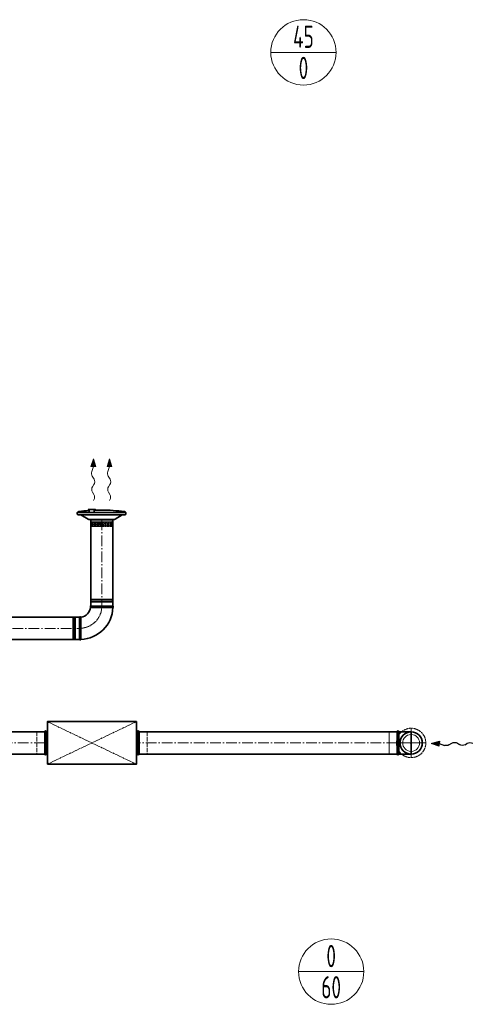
# Model space of a CAD drawing. Header units: millimetres. Extents: x -20688 to 44066, y -7315 to 67290.
# Tile 10 of 75: x 9468 to 11983, y 14971 to 20501. Entities that reach past the tile are written whole.
import ezdxf
from ezdxf.enums import TextEntityAlignment as Align

# ---------------------------------------------------------------- set-up
doc = ezdxf.new("R2010")
doc.units = ezdxf.units.MM
doc.linetypes.add('ACAD_ISO02W100', pattern=[15, 12, -3])
doc.linetypes.add('ACAD_ISO10W100', pattern=[18, 12, -3, 0, -3])
for name, color, linetype, lineweight in [('VZT_01 SUP (PŘÍVOD) - OBRYS', 5, 'Continuous', 35), ('VZT_02 SUP (PŘÍVOD) - OSA', 5, 'ACAD_ISO10W100', 5), ('VZT_05 ETA (ODVOD) - OBRYS', 6, 'Continuous', 35), ('VZT_06 ETA (ODVOD) - OSA', 6, 'ACAD_ISO10W100', 5), ('VZT_08 ETA (ODVOD) - SKRYTÉ', 6, 'ACAD_ISO02W100', 5), ('VZT_30 DISTRIBUČNÍ PRVKY - OBRYS', 1, 'Continuous', 35), ('VZT_31 DISTRIBUČNÍ PRVKY - OSA', 8, 'ACAD_ISO10W100', 5), ('VZT_32 DISTRIBUČNÍ PRVKY - DETAIL', 8, 'Continuous', 5), ('VZT_33 DISTRIBUČNÍ PRVKY - SKRYTÉ', 8, 'ACAD_ISO02W100', 5), ('VZT_35 TLUMIČE HLUKU - OBRYS', 1, 'Continuous', 35), ('VZT_36 TLUMIČE HLUKU - OSA', 1, 'ACAD_ISO10W100', 5), ('VZT_37 TLUMIČE HLUKU - DETAIL', 8, 'ACAD_ISO02W100', 5), ('VZT_50 POPIS - OBECNE', 7, 'Continuous', 13), ('VZT_52 POPIS - DISTRIBUCE', 7, 'Continuous', 5)]:
    doc.layers.add(name, color=color, linetype=linetype, lineweight=lineweight)
for name, color, linetype, lineweight, plot in [('VZT_03 SUP (PŘÍVOD) - NETISK', 8, 'ACAD_ISO02W100', 5, False), ('VZT_07 ETA (ODVOD) - NETISK', 8, 'ACAD_ISO02W100', 5, False), ('VZT_34 DISTRIBUČNÍ PRVKY - NETISK', 8, 'ACAD_ISO02W100', 5, False), ('VZT_39 TLUMIČE HLUKU - NETISK', 8, 'ACAD_ISO02W100', 5, False)]:
    doc.layers.add(name, color=color, linetype=linetype, lineweight=lineweight, plot=plot)
doc.styles.add('JS', font='isocp.shx', dxfattribs={"width": 0.6, "height": 125})

# ---------------------------------------------------------------- blocks, each defined once
blk = doc.blocks.new('*U36')
at = {"layer": 'VZT_31 DISTRIBUČNÍ PRVKY - OSA', "color": 0, "transparency": 16777216}
for p, q in [((0, 16.5), (0, 82.62)), ((-82.62, 0), (-16.5, 0)), ((16.5, 0), (82.62, 0)), ((0, -82.62), (0, -16.5))]:
    blk.add_line(p, q, dxfattribs=at)
at = {"layer": 'VZT_31 DISTRIBUČNÍ PRVKY - OSA', "color": 0, "linetype": 'Continuous', "transparency": 16777216}
for p, q in [((-8.25, 0), (8.25, 0)), ((0, -8.25), (0, 8.25))]:
    blk.add_line(p, q, dxfattribs=at)

msp = doc.modelspace()

# ---------------------------------------------------------------- linework, layer by layer
at = {"color": 0, "lineweight": 13}
for p, q in [((9868.3, 17991.9), (9882.9, 18034.7)), ((9882.9, 18034.7), (9896.3, 17991.5)), ((9958.3, 17991.9), (9972.9, 18034.7)), ((9972.9, 18034.7), (9986.3, 17991.5)), ((9868.3, 17991.9), (9882.3, 17991.7)), ((9882.3, 17991.7), (9872.6, 17963.1)), ((9896.3, 17991.5), (9882.3, 17991.7)), ((9958.3, 17991.9), (9972.3, 17991.7)), ((9972.3, 17991.7), (9962.6, 17963.1)), ((9986.3, 17991.5), (9972.3, 17991.7)), ((9874.8, 17937.6), (9885.3, 17921.1)), ((9964.8, 17937.6), (9975.3, 17921.1)), ((9884.8, 17890.1), (9876.9, 17878.2)), ((9974.8, 17890.1), (9966.9, 17878.2)), ((9876.5, 17847.2), (9884.6, 17834.3)), ((9966.5, 17847.2), (9974.6, 17834.3))]:
    msp.add_line(p, q, dxfattribs=at)
at = {"lineweight": 13}
for p, q in [((9884.7, 17804.1), (9882.9, 17801)), ((9974.7, 17804.1), (9972.9, 17801))]:
    msp.add_line(p, q, dxfattribs=at)
at = {"color": 0, "lineweight": 13, "extrusion": (0, 0, -1)}
for centre, start_param, end_param in [((9884.4, 17953), 3.908129, 5.191299), ((9875.7, 17905.7), 0.766537, 2.375056), ((9974.4, 17953), 3.908129, 5.191299), ((9965.7, 17905.7), 0.766537, 2.375056), ((9886, 17862.6), 3.908129, 5.516649), ((9976, 17862.6), 3.908129, 5.516649), ((9875.1, 17818.9), 0.766537, 2.320574), ((9965.1, 17818.9), 0.766537, 2.320574)]:
    msp.add_ellipse(centre, major_axis=(0.3, 21.5), ratio=0.625, start_param=start_param, end_param=end_param, dxfattribs=at)
at = {"color": 0, "lineweight": 13}
for points in [[(9868.3, 17991.9), (9896.3, 17991.5), (9882.9, 18034.7)], [(9958.3, 17991.9), (9986.3, 17991.5), (9972.9, 18034.7)]]:
    msp.add_solid(points, dxfattribs=at)
at = {"layer": 'VZT_01 SUP (PŘÍVOD) - OBRYS'}
for p, q in [((9866.6, 17207.8), (9991.6, 17207.8)), ((9804.1, 17020.3), (9804.1, 17145.3))]:
    msp.add_line(p, q, dxfattribs=at)
for points in [[(9866.6, 17207.8), (9866.6, 17695)], [(9991.6, 17207.8), (9991.6, 17695)], [(9804.1, 17145.3), (8797.2, 17145.3)], [(9804.1, 17020.3), (8797.2, 17020.3)]]:
    msp.add_lwpolyline(points, dxfattribs=at)
for centre, radius, start, end in [((9804.1, 17207.8), 62.5, 276.8302, 353.1698), ((9804.1, 17207.8), 187.5, 272.3607, 357.6393), ((9868.3, 17204), 4.17, 113.4678, 239.7019), ((9989.9, 17204), 4.17, 291.1072, 66.5322), ((9807.9, 17143.7), 4.17, 30.2981, 156.5322), ((9807.9, 17022), 4.17, 203.4678, 338.8928)]:
    msp.add_arc(centre, radius, start, end, dxfattribs=at)
for points, knots in [([(9866.2, 17200.4), (9866.2, 17200.4), (9867.7, 17200.4), (9873.9, 17200.3), (9878.4, 17200.3), (9889.7, 17200.3), (9896.5, 17200.3), (9911.6, 17200.2), (9919.6, 17200.2), (9936, 17200.2), (9944.1, 17200.2), (9959.3, 17200.1), (9966.2, 17200.1), (9978, 17200.1), (9982.7, 17200.1), (9989.4, 17200.1), (9991.2, 17200.1), (9991.4, 17200.1), (9991.4, 17200.1), (9991.4, 17200.1)], [0, 0, 0, 0, 24.235852, 24.235852, 48.531845, 48.531845, 73.024415, 73.024415, 97.570898, 97.570898, 122.078339, 122.078339, 146.53579, 146.53579, 170.957495, 170.957495, 195.359468, 195.359468, 197.168246, 197.168246, 197.168246, 197.168246]), ([(9811.5, 17145.8), (9811.5, 17145.8), (9811.5, 17145.7), (9811.5, 17145.4), (9811.5, 17145.1), (9811.5, 17144), (9811.6, 17143.3), (9811.6, 17140.1), (9811.6, 17137), (9811.6, 17128), (9811.7, 17121.9), (9811.7, 17107.8), (9811.7, 17099.9), (9811.8, 17083.7), (9811.8, 17075.5), (9811.8, 17059.6), (9811.8, 17052.1), (9811.8, 17039), (9811.8, 17033.4), (9811.8, 17026.4), (9811.8, 17024.3), (9811.8, 17021.3), (9811.8, 17020.5), (9811.8, 17020.5)], [197.067977, 197.067977, 197.067977, 197.067977, 201.792196, 201.792196, 209.190204, 209.190204, 218.040239, 218.040239, 237.760854, 237.760854, 262.206108, 262.206108, 286.831239, 286.831239, 311.323072, 311.323072, 335.946087, 335.946087, 360.704397, 360.704397, 377.088273, 377.088273, 394.105327, 394.105327, 394.105327, 394.105327])]:
    msp.add_open_spline(points, degree=3, knots=knots, dxfattribs=at)
at = {"layer": 'VZT_02 SUP (PŘÍVOD) - OSA', "ltscale": 5}
for points in [[(9929.1, 17695), (9929.1, 17207.8)], [(8797.2, 17082.8), (9804.1, 17082.8)]]:
    msp.add_lwpolyline(points, dxfattribs=at)
at = {"layer": 'VZT_02 SUP (PŘÍVOD) - OSA', "ltscale": 0.3, "elevation": 0}
msp.add_lwpolyline([(9929.1, 17207.8), (9929.1, 17207.8, -0.414214), (9804.1, 17082.8), (9804.1, 17082.8)], format="xyb", dxfattribs=at)
at = {"layer": 'VZT_03 SUP (PŘÍVOD) - NETISK', "ltscale": 0.4}
for p, q in [((9868.1, 17241.3), (9990.1, 17241.3)), ((9868.1, 17240.8), (9868.1, 17241.3)), ((9868.1, 17240.8), (9990.1, 17240.8)), ((9868.1, 17233.8), (9990.1, 17233.8)), ((9868.1, 17233.3), (9868.1, 17233.8)), ((9868.1, 17233.3), (9990.1, 17233.3)), ((9869.1, 17245.8), (9989.1, 17245.8)), ((9869.1, 17241.8), (9869.1, 17245.8)), ((9869.1, 17241.8), (9989.1, 17241.8)), ((9869.1, 17229.8), (9989.1, 17229.8)), ((9869.1, 17207.8), (9869.1, 17229.8)), ((9870.1, 17241.3), (9870.1, 17241.8)), ((9870.1, 17233.8), (9870.1, 17240.8)), ((9870.1, 17229.8), (9870.1, 17233.3)), ((9988.1, 17241.3), (9988.1, 17241.8)), ((9988.1, 17233.8), (9988.1, 17240.8)), ((9988.1, 17229.8), (9988.1, 17233.3)), ((9989.1, 17241.8), (9989.1, 17245.8)), ((9989.1, 17207.8), (9989.1, 17229.8)), ((9990.1, 17240.8), (9990.1, 17241.3)), ((9990.1, 17233.3), (9990.1, 17233.8)), ((9770.6, 17021.8), (9770.6, 17143.8)), ((9771.1, 17143.8), (9770.6, 17143.8)), ((9771.1, 17021.8), (9771.1, 17143.8)), ((9778.1, 17021.8), (9778.1, 17143.8)), ((9778.6, 17143.8), (9778.1, 17143.8)), ((9778.6, 17021.8), (9778.6, 17143.8)), ((9766.1, 17022.8), (9766.1, 17142.8)), ((9770.1, 17142.8), (9766.1, 17142.8)), ((9770.1, 17022.8), (9770.1, 17142.8)), ((9770.6, 17141.8), (9770.1, 17141.8)), ((9778.1, 17141.8), (9771.1, 17141.8)), ((9782.1, 17141.8), (9778.6, 17141.8)), ((9782.1, 17022.8), (9782.1, 17142.8)), ((9804.1, 17142.8), (9782.1, 17142.8)), ((9770.1, 17022.8), (9766.1, 17022.8)), ((9770.6, 17023.8), (9770.1, 17023.8)), ((9771.1, 17021.8), (9770.6, 17021.8)), ((9778.1, 17023.8), (9771.1, 17023.8)), ((9778.6, 17021.8), (9778.1, 17021.8)), ((9782.1, 17023.8), (9778.6, 17023.8)), ((9804.1, 17022.8), (9782.1, 17022.8))]:
    msp.add_line(p, q, dxfattribs=at)
at = {"layer": 'VZT_05 ETA (ODVOD) - OBRYS'}
for points in [[(9237.3, 16501.7), (9608.1, 16501.7)], [(10138.1, 16501.7), (11588.3, 16501.7)], [(11588.3, 16501.7), (11588.3, 16376.7)], [(11597.3, 16501.7), (11597.3, 16376.7)], [(11597.3, 16501.7), (11667.3, 16501.7)], [(9237.3, 16376.7), (9608.1, 16376.7)], [(10138.1, 16376.7), (11588.3, 16376.7)], [(11597.3, 16376.7), (11667.3, 16376.7)]]:
    msp.add_lwpolyline(points, dxfattribs=at)
for centre, radius, start, end in [((11592.8, 16501.7), 4.5, 0, 180), ((11667.3, 16439.2), 62.5, 270, 90), ((11592.8, 16376.7), 4.5, 180, 0)]:
    msp.add_arc(centre, radius, start, end, dxfattribs=at)
at = {"layer": 'VZT_06 ETA (ODVOD) - OSA', "ltscale": 0.3}
for points in [[(11667.3, 16511.7), (11667.3, 16439.2)], [(11667.3, 16439.2), (11588.3, 16439.2)], [(11739.8, 16439.2), (11667.3, 16439.2)], [(11667.3, 16439.2), (11667.3, 16366.7)]]:
    msp.add_lwpolyline(points, dxfattribs=at)
at = {"layer": 'VZT_06 ETA (ODVOD) - OSA', "ltscale": 5}
for points in [[(9608.1, 16439.2), (9237.3, 16439.2)], [(11588.3, 16439.2), (10138.1, 16439.2)]]:
    msp.add_lwpolyline(points, dxfattribs=at)
at = {"layer": 'VZT_07 ETA (ODVOD) - NETISK', "ltscale": 0.4}
msp.add_lwpolyline([(11588.3, 16501.7), (11543.3, 16501.7), (11543.3, 16376.7), (11588.3, 16376.7)], dxfattribs=at)
at = {"layer": 'VZT_08 ETA (ODVOD) - SKRYTÉ', "ltscale": 2}
msp.add_arc((11667.3, 16439.2), 62.5, 90, 270, dxfattribs=at)
at = {"layer": 'VZT_30 DISTRIBUČNÍ PRVKY - OBRYS'}
for points in [[(10064.4, 17734), (9791.4, 17734), (9791.4, 17724.8, 0.414214), (9795.2, 17721), (10060.5, 17721, 0.414214), (10064.4, 17724.8), (10064.4, 17734)], [(9858.6, 17744.5, 0.015115), (9799.3, 17738.5), (9796.4, 17738, 0.36397), (9793.9, 17735), (9793.9, 17734)], [(9811.8, 17721), (9852.2, 17695.6, 0.141374), (9854.2, 17695), (10001.6, 17695, 0.141374), (10003.6, 17695.6), (10044, 17721)], [(9858.6, 17734), (9858.6, 17746.4, 0.267949), (9858.4, 17746.8), (9852.7, 17750.1, -0.267949), (9852.5, 17750.5), (9852.5, 17751.1), (9892.1, 17751.1), (9892.1, 17750.5, -0.267949), (9891.9, 17750.1), (9886.1, 17746.8, 0.267949), (9885.9, 17746.4), (9885.9, 17734)], [(9927.9, 17747, 0.010645), (9885.9, 17746.1, 0.010645)], [(9927.9, 17747, -0.0327), (10056.4, 17738.5), (10059.4, 17738, -0.36397), (10061.9, 17735), (10061.9, 17734)]]:
    msp.add_lwpolyline(points, format="xyb", dxfattribs=at)
msp.add_circle((11667.3, 16439.2), 62.5, dxfattribs=at)
at = {"layer": 'VZT_32 DISTRIBUČNÍ PRVKY - DETAIL'}
for points in [[(11665.3, 16501.6), (11665.3, 16442.6)], [(11669.3, 16501.6), (11669.3, 16442.6)], [(11665.3, 16435.7), (11665.3, 16376.7)], [(11669.3, 16435.7), (11669.3, 16376.7)]]:
    msp.add_lwpolyline(points, dxfattribs=at)
for radius in [4, 2]:
    msp.add_circle((11667.3, 16439.2), radius, dxfattribs=at)
for start, end in [(92.4132, 267.5868), (272.4132, 87.5868)]:
    msp.add_arc((11667.3, 16439.2), 47.5, start, end, dxfattribs=at)
at = {"layer": 'VZT_33 DISTRIBUČNÍ PRVKY - SKRYTÉ'}
msp.add_circle((11667.3, 16439.2), 82.5, dxfattribs=at)
at = {"layer": 'VZT_34 DISTRIBUČNÍ PRVKY - NETISK'}
for points in [[(9863.1, 17665.1), (9869, 17666.5, -0.058981), (9869.7, 17666.6), (9927.8, 17666.6)], [(9863.1, 17665.1), (9868.8, 17663.7, 0.060863), (9869.5, 17663.6), (9927.8, 17663.6)], [(9867.7, 17685), (9867.7, 17677.1, 0.291473), (9869.3, 17674.7, 0.291473)], [(9992.5, 17665.1), (9986.6, 17666.5, 0.058981), (9985.9, 17666.6), (9927.8, 17666.6)], [(9992.5, 17665.1), (9986.8, 17663.7, -0.060863), (9986.1, 17663.6), (9927.8, 17663.6)], [(9987.9, 17685), (9987.9, 17677.1, -0.291473), (9986.3, 17674.7, -0.291473)]]:
    msp.add_lwpolyline(points, format="xyb", dxfattribs=at)
for points in [[(9988.9, 17695), (9988.9, 17685), (9866.9, 17685), (9866.9, 17695)], [(9988.9, 17695), (9866.9, 17695)], [(9867.7, 17677.1), (9927.8, 17677.1)], [(9869.7, 17674.5), (9927.8, 17674.5)], [(9871.5, 17658.9), (9870.1, 17655), (9927.8, 17655)], [(9870.5, 17659.1), (9927.8, 17659.1)], [(9871.3, 17670.8), (9927.8, 17670.8)], [(9987.9, 17677.1), (9927.8, 17677.1)], [(9985.9, 17674.5), (9927.8, 17674.5)], [(9984.3, 17670.8), (9927.8, 17670.8)], [(9985.1, 17659.1), (9927.8, 17659.1)], [(9984.1, 17658.9), (9985.5, 17655), (9927.8, 17655)]]:
    msp.add_lwpolyline(points, dxfattribs=at)
for centre, radius, start, end in [((9879.6, 17664.4), 10.5, 142.1622, 210.2824), ((9867.5, 17671.3), 3.88, 353.3265, 62.5007), ((9988.1, 17671.3), 3.88, 117.4993, 186.6735), ((9976, 17664.4), 10.5, 329.7176, 37.8378)]:
    msp.add_arc(centre, radius, start, end, dxfattribs=at)
at = {"layer": 'VZT_35 TLUMIČE HLUKU - OBRYS'}
for p, q in [((9608.1, 16501.7), (9608.1, 16376.7)), ((10138.1, 16501.7), (10138.1, 16376.7))]:
    msp.add_line(p, q, dxfattribs=at)
msp.add_lwpolyline([(9623.1, 16319.7), (10123.1, 16319.7), (10123.1, 16558.7), (9623.1, 16558.7)], close=True, dxfattribs=at)
for points in [[(9617.1, 16501.7), (9617.1, 16376.7)], [(9617.1, 16501.7), (9623.1, 16501.7)], [(10129.1, 16501.7), (10123.1, 16501.7)], [(10129.1, 16501.7), (10129.1, 16376.7)], [(9617.1, 16376.7), (9623.1, 16376.7)], [(10129.1, 16376.7), (10123.1, 16376.7)]]:
    msp.add_lwpolyline(points, dxfattribs=at)
for centre, start, end in [((9612.6, 16501.7), 0, 180), ((10133.6, 16501.7), 0, 180), ((9612.6, 16376.7), 180, 0), ((10133.6, 16376.7), 180, 0)]:
    msp.add_arc(centre, 4.5, start, end, dxfattribs=at)
at = {"layer": 'VZT_36 TLUMIČE HLUKU - OSA', "ltscale": 5}
for points in [[(9608.1, 16439.2), (9623.1, 16439.2)], [(10138.1, 16439.2), (10123.1, 16439.2)]]:
    msp.add_lwpolyline(points, dxfattribs=at)
at = {"layer": 'VZT_37 TLUMIČE HLUKU - DETAIL', "lineweight": 5}
for points in [[(9623.1, 16319.7), (10123.1, 16558.7)], [(10123.1, 16319.7), (9623.1, 16558.7)]]:
    msp.add_lwpolyline(points, dxfattribs=at)
at = {"layer": 'VZT_39 TLUMIČE HLUKU - NETISK', "ltscale": 2}
for points in [[(9608.1, 16501.7), (9563.1, 16501.7), (9563.1, 16376.7), (9608.1, 16376.7)], [(10138.1, 16501.7), (10183.1, 16501.7), (10183.1, 16376.7), (10138.1, 16376.7)]]:
    msp.add_lwpolyline(points, dxfattribs=at)
at = {"layer": 'VZT_50 POPIS - OBECNE', "color": 0, "lineweight": -2}
for p, q in [((11782.6, 16435.7), (11825.8, 16449.1)), ((11825.4, 16421.2), (11782.6, 16435.7)), ((11825.4, 16421.2), (11825.6, 16435.1)), ((11825.8, 16449.1), (11825.6, 16435.1)), ((11825.6, 16435.1), (11854.2, 16425.4)), ((11879.6, 16427.7), (11896.1, 16438.1)), ((11927.1, 16437.7), (11939, 16429.7)), ((11970, 16429.3), (11983, 16437.4))]:
    msp.add_line(p, q, dxfattribs=at)
at = {"layer": 'VZT_50 POPIS - OBECNE', "color": 0, "lineweight": -2, "extrusion": (0, 0, -1)}
for centre, start_param, end_param in [((11864.3, 16437.2), 3.908129, 5.191299), ((11911.5, 16428.6), 0.766537, 2.375056), ((11954.7, 16438.8), 3.908129, 5.516649), ((11998.3, 16427.9), 0.766537, 2.320574)]:
    msp.add_ellipse(centre, major_axis=(-21.5, 0.3), ratio=0.625, start_param=start_param, end_param=end_param, dxfattribs=at)
at = {"layer": 'VZT_50 POPIS - OBECNE', "color": 0, "lineweight": -2}
msp.add_solid([(11825.4, 16421.2), (11825.8, 16449.1), (11782.6, 16435.7)], dxfattribs=at)
at = {"layer": 'VZT_52 POPIS - DISTRIBUCE'}
for p, q in [((10878.8, 20317.8), (11245.6, 20317.8)), ((11034.6, 15154.6), (11401.4, 15154.6))]:
    msp.add_line(p, q, dxfattribs=at)
for centre in [(11062.2, 20317.8), (11218, 15154.6)]:
    msp.add_circle(centre, 183.4, dxfattribs=at)

# ---------------------------------------------------------------- block references
at = {"layer": 'VZT_31 DISTRIBUČNÍ PRVKY - OSA', "rotation": 270}
msp.add_blockref('*U36', (11667.3, 16439.2), dxfattribs=at)

# ---------------------------------------------------------------- texts
at = {"layer": 'VZT_52 POPIS - DISTRIBUCE', "ltscale": 50, "style": 'JS', "width": 0.7}
for s, p in [('45', (11062.2, 20405.3)), ('0', (11062.2, 20230.3)), ('0', (11218, 15242.1)), ('60', (11218, 15067.1))]:
    msp.add_text(s, height=125, dxfattribs=at).set_placement(p, align=Align.MIDDLE_CENTER)

doc.saveas('drawing.dxf')
